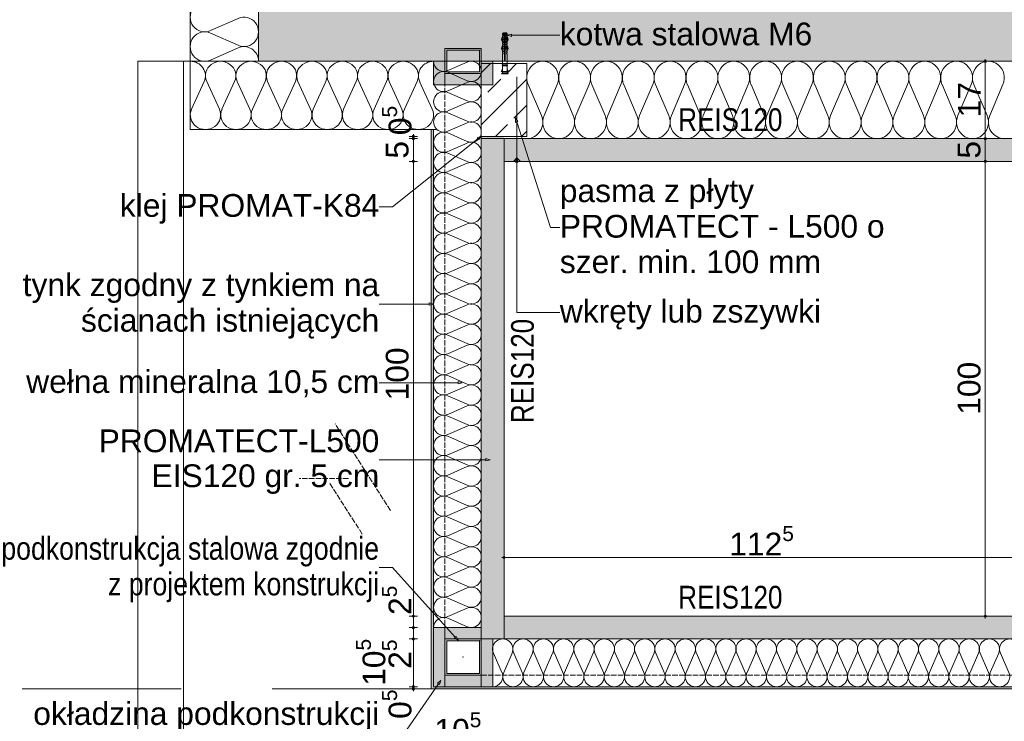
# Paper-space layout 'AD-06 DETAL KANAŁU UPUSTOWEGO ZEWNĘTRZNEGO' of a CAD drawing. Header units: millimetres. Extents: x 0 to 420, y 0 to 297.
# Tile 4 of 8: x 92 to 200, y 100 to 177. Entities that reach past the tile are written whole.
import ezdxf
from ezdxf.xclip import XClip

# ---------------------------------------------------------------- set-up
doc = ezdxf.new("R2010")
doc.units = ezdxf.units.MM
doc.header["$MEASUREMENT"] = 0
doc.header["$XCLIPFRAME"] = 0
for name, pattern in [('ACAD_ISO02W100', [15, 12, -3]), ('HIDDEN_05', [26, 18, -8]), ('PRZERYWANA_DU_A', [550, 350, -200]), ('thk_line_type', [315, 180, -135])]:
    doc.linetypes.add(name, pattern=pattern)
for name, color, linetype, lineweight in [('0_Nr_pióra__1', 7, 'Continuous', 20), ('0_Nr_pióra__2', 8, 'Continuous', 13), ('A_opisy EN_Nr_pióra__1', 7, 'Continuous', 20), ('A_ściany proj_Nr_pióra__1', 7, 'Continuous', 20), ('A_ściany proj_Nr_pióra__2', 8, 'Continuous', 13), ('A_ściany_Nr_pióra__1', 7, 'Continuous', 20)]:
    doc.layers.add(name, color=color, linetype=linetype, lineweight=lineweight)
for name, color, linetype, lineweight, true_color in [('0_Nr_pióra__6', 7, 'Continuous', 13, 0xa9a9a9), ('A_fundamenty_Nr_pióra__10', 7, 'Continuous', 13, 0x4b4b4b), ('A_konstrukcja stalowa_Nr_pióra__10', 7, 'Continuous', 13, 0x4b4b4b), ('A_opisy EN_Nr_pióra__170', 7, 'Continuous', 5, 0x1c1c1c), ('A_opisy EN_Nr_pióra__7', 7, 'Continuous', 18, 0x171717), ('A_ppoż_Nr_pióra__8', 7, 'Continuous', 13, 0x4c4c4c), ('A_sciany_Nr_pióra__10', 7, 'Continuous', 13, 0x4b4b4b), ('A_ściany proj_Nr_pióra__10', 7, 'Continuous', 13, 0x4b4b4b)]:
    doc.layers.add(name, color=color, linetype=linetype, lineweight=lineweight, true_color=true_color)
for name, color, linetype in [('A_konstrukcja stalowa', 7, 'Continuous'), ('A_podrys', 7, 'Continuous'), ('A_ściany', 7, 'Continuous'), ('A_ściany proj', 7, 'Continuous')]:
    doc.layers.add(name, color=color, linetype=linetype)
doc.styles.add('STYL_AUTOMATYCZNY_1', font='arial.ttf')
doc.styles.add('STYL_AUTOMATYCZNY_2', font='ARIALN.TTF')

# ---------------------------------------------------------------- blocks, each defined once
blk = doc.blocks.new('Rysunek_1_1', base_point=(-12066.03, -7041.92))
at = {"linetype": 'Continuous', "lineweight": 0, "true_color": 0xa9a9a9}
for points in [[(197.54, 172.28), (197.55, 172.23), (197.58, 172.19), (197.62, 172.16), (197.67, 172.16), (197.72, 172.16), (197.76, 172.19), (197.78, 172.23), (197.79, 172.28), (197.78, 172.33), (197.76, 172.37), (197.72, 172.4), (197.67, 172.41), (197.62, 172.4), (197.58, 172.37), (197.55, 172.33)], [(134.66, 164.03), (134.67, 163.98), (134.7, 163.94), (134.74, 163.91), (134.79, 163.91), (134.84, 163.91), (134.88, 163.94), (134.9, 163.98), (134.91, 164.03), (134.9, 164.08), (134.88, 164.12), (134.84, 164.15), (134.79, 164.16), (134.74, 164.15), (134.7, 164.12), (134.67, 164.08)], [(134.66, 163.78), (134.67, 163.73), (134.7, 163.69), (134.74, 163.66), (134.79, 163.66), (134.84, 163.66), (134.88, 163.69), (134.9, 163.73), (134.91, 163.78), (134.9, 163.83), (134.88, 163.87), (134.84, 163.9), (134.79, 163.91), (134.74, 163.9), (134.7, 163.87), (134.67, 163.83)], [(197.54, 163.78), (197.55, 163.73), (197.58, 163.69), (197.62, 163.66), (197.67, 163.66), (197.72, 163.66), (197.76, 163.69), (197.78, 163.73), (197.79, 163.78), (197.78, 163.83), (197.76, 163.87), (197.72, 163.9), (197.67, 163.91), (197.62, 163.9), (197.58, 163.87), (197.55, 163.83)], [(134.66, 161.28), (134.67, 161.23), (134.7, 161.19), (134.74, 161.16), (134.79, 161.16), (134.84, 161.16), (134.88, 161.19), (134.9, 161.23), (134.91, 161.28), (134.9, 161.33), (134.88, 161.37), (134.84, 161.4), (134.79, 161.41), (134.74, 161.4), (134.7, 161.37), (134.67, 161.33)], [(197.54, 161.28), (197.55, 161.23), (197.58, 161.19), (197.62, 161.16), (197.67, 161.16), (197.72, 161.16), (197.76, 161.19), (197.78, 161.23), (197.79, 161.28), (197.78, 161.33), (197.76, 161.37), (197.72, 161.4), (197.67, 161.41), (197.62, 161.4), (197.58, 161.37), (197.55, 161.33)], [(144.63, 117.73), (144.64, 117.68), (144.67, 117.64), (144.71, 117.61), (144.76, 117.6), (144.81, 117.61), (144.85, 117.64), (144.88, 117.68), (144.88, 117.73), (144.88, 117.78), (144.85, 117.82), (144.81, 117.84), (144.76, 117.85), (144.71, 117.84), (144.67, 117.82), (144.64, 117.78)], [(134.66, 111.28), (134.67, 111.23), (134.7, 111.19), (134.74, 111.16), (134.79, 111.16), (134.84, 111.16), (134.88, 111.19), (134.9, 111.23), (134.91, 111.28), (134.9, 111.33), (134.88, 111.37), (134.84, 111.4), (134.79, 111.41), (134.74, 111.4), (134.7, 111.37), (134.67, 111.33)], [(197.54, 111.28), (197.55, 111.23), (197.58, 111.19), (197.62, 111.16), (197.67, 111.16), (197.72, 111.16), (197.76, 111.19), (197.78, 111.23), (197.79, 111.28), (197.78, 111.33), (197.76, 111.37), (197.72, 111.4), (197.67, 111.41), (197.62, 111.4), (197.58, 111.37), (197.55, 111.33)], [(134.66, 110.03), (134.67, 109.98), (134.7, 109.94), (134.74, 109.91), (134.79, 109.91), (134.84, 109.91), (134.88, 109.94), (134.9, 109.98), (134.91, 110.03), (134.9, 110.08), (134.88, 110.12), (134.84, 110.15), (134.79, 110.16), (134.74, 110.15), (134.7, 110.12), (134.67, 110.08)], [(134.66, 108.78), (134.67, 108.73), (134.7, 108.69), (134.74, 108.66), (134.79, 108.66), (134.84, 108.66), (134.88, 108.69), (134.9, 108.73), (134.91, 108.78), (134.9, 108.83), (134.88, 108.87), (134.84, 108.9), (134.79, 108.91), (134.74, 108.9), (134.7, 108.87), (134.67, 108.83)], [(134.66, 103.53), (134.67, 103.48), (134.7, 103.44), (134.74, 103.41), (134.79, 103.41), (134.84, 103.41), (134.88, 103.44), (134.9, 103.48), (134.91, 103.53), (134.9, 103.58), (134.88, 103.62), (134.84, 103.65), (134.79, 103.66), (134.74, 103.65), (134.7, 103.62), (134.67, 103.58)], [(134.66, 103.28), (134.67, 103.23), (134.7, 103.19), (134.74, 103.16), (134.79, 103.16), (134.84, 103.16), (134.88, 103.19), (134.9, 103.23), (134.91, 103.28), (134.9, 103.33), (134.88, 103.37), (134.84, 103.4), (134.79, 103.41), (134.74, 103.4), (134.7, 103.37), (134.67, 103.33)]]:
    blk.add_hatch(color=253, dxfattribs=at).paths.add_polyline_path(points)
at = {"layer": 'A_konstrukcja stalowa', "linetype": 'Continuous', "lineweight": 0, "true_color": 0x121212}
h = blk.add_hatch(color=250, dxfattribs=at)
h.paths.add_polyline_path([(138.26, 170.94), (142.26, 170.94), (142.26, 173.69), (138.26, 173.69)])
h.paths.add_polyline_path([(142.06, 171.14), (138.46, 171.14), (138.46, 173.49), (142.06, 173.49)], flags=0)
h = blk.add_hatch(color=250, dxfattribs=at)
h.paths.add_polyline_path([(138.26, 104.78), (142.26, 104.78), (142.26, 108.78), (138.26, 108.78)])
h.paths.add_polyline_path([(142.06, 104.98), (138.46, 104.98), (138.46, 108.58), (142.06, 108.58)], flags=0)
at = {"layer": 'A_ściany', "linetype": 'Continuous', "lineweight": 0, "true_color": 0x000000}
for points in [[(117.76, 256.51), (117.76, 172.28), (130.26, 184.78), (130.26, 256.51)], [(117.76, 172.28), (262.76, 172.28), (262.76, 184.78), (130.26, 184.78)]]:
    blk.add_hatch(color=18, dxfattribs=at).paths.add_polyline_path(points)
at = {"layer": 'A_ściany proj', "linetype": 'Continuous', "lineweight": 0, "true_color": 0x4b4b4b}
for points in [[(138.26, 169.69), (138.26, 172.28), (137.01, 172.28), (137.01, 169.69)], [(143.51, 169.69), (143.51, 172.28), (142.26, 172.28), (142.26, 169.69)], [(138.26, 169.69), (142.26, 169.69), (142.26, 170.94), (138.26, 170.94)], [(136.76, 164.78), (136.76, 103.28), (137.01, 103.53), (137.01, 164.78)], [(144.76, 164.03), (142.26, 164.03), (142.26, 163.78), (144.76, 163.78)], [(144.76, 108.78), (144.76, 163.78), (142.26, 163.78), (142.26, 108.78)], [(259.76, 163.78), (144.76, 163.78), (144.76, 161.28), (259.76, 161.28)], [(262.27, 111.28), (144.76, 111.28), (144.76, 108.78), (262.27, 108.78)], [(138.26, 103.53), (138.26, 110.03), (137.01, 110.03), (137.01, 103.53)], [(138.26, 108.78), (142.26, 108.78), (142.26, 110.03), (138.26, 110.03)], [(143.51, 103.53), (143.51, 108.78), (142.26, 108.78), (142.26, 103.53)], [(138.26, 103.53), (142.26, 103.53), (142.26, 104.78), (138.26, 104.78)], [(136.76, 103.28), (262.76, 103.28), (262.76, 103.53), (137.01, 103.53)]]:
    blk.add_hatch(color=251, dxfattribs=at).paths.add_polyline_path(points)
h = blk.add_hatch(dxfattribs=at)
h.set_pattern_fill('FP_65_0001', color=251, style=0, pattern_type=2)
h.set_pattern_definition([(45, (-12066.0314, -7041.92), (-2.8512313, 2.8512313), []), (45, (-12063.18, -7041.92), (-2.8512313, 2.8512313), [2.01615, -1.00805])])
h.paths.add_polyline_path([(147.26, 164.03), (147.26, 172.03), (142.26, 172.03), (142.26, 164.03)])
at = {"layer": '0_Nr_pióra__2', "color": 8, "linetype": 'Continuous', "lineweight": 13, "ltscale": 0.05}
for p, q in [((144.68, 175.42), (144.59, 175.3)), ((144.81, 175.42), (144.68, 175.42)), ((144.84, 175.44), (144.81, 175.38)), ((144.81, 172.42), (144.81, 175.42)), ((144.84, 175.44), (144.88, 175.38)), ((144.88, 175.42), (145, 175.42)), ((144.88, 172.42), (144.88, 175.42)), ((145, 175.42), (145.01, 175.41)), ((145.01, 175.41), (145.09, 175.3)), ((144.59, 175.3), (144.81, 175.3)), ((144.59, 175.3), (144.59, 175.2)), ((144.76, 175.2), (144.59, 175.2)), ((144.59, 175.1), (144.59, 174.7)), ((144.76, 175.1), (144.59, 175.1)), ((144.75, 174.95), (144.59, 174.95)), ((144.75, 174.85), (144.59, 174.85)), ((144.73, 174.7), (144.59, 174.7)), ((144.59, 174.6), (144.59, 174.45)), ((144.73, 174.6), (144.59, 174.6)), ((144.72, 174.45), (144.59, 174.45)), ((144.59, 174.35), (144.59, 174.2)), ((144.72, 174.35), (144.59, 174.35)), ((144.72, 174.45), (144.72, 174.35)), ((144.73, 174.7), (144.73, 174.6)), ((144.75, 174.95), (144.75, 174.85)), ((144.76, 175.2), (144.76, 175.1)), ((145.09, 175.3), (144.88, 175.3)), ((145.09, 175.2), (144.93, 175.2)), ((144.93, 175.1), (144.93, 175.2)), ((145.09, 175.1), (144.93, 175.1)), ((145.09, 174.95), (144.94, 174.95)), ((144.94, 174.85), (144.94, 174.95)), ((144.94, 174.85), (144.94, 174.85)), ((144.95, 174.6), (144.94, 174.85)), ((145.09, 174.6), (144.95, 174.6)), ((145.09, 174.45), (144.96, 174.45)), ((144.96, 174.35), (144.96, 174.45)), ((145.09, 174.35), (144.96, 174.35)), ((145.03, 174.6), (145.01, 174.95)), ((145.09, 174.85), (145.02, 174.85)), ((145.09, 174.7), (145.02, 174.7)), ((145.09, 175.3), (145.09, 175.2)), ((145.09, 175.1), (145.09, 174.85)), ((145.09, 174.7), (145.09, 174.45)), ((145.09, 174.35), (145.09, 174.2)), ((144.71, 174.2), (144.59, 174.2)), ((144.59, 174.1), (144.59, 173.7)), ((144.71, 174.1), (144.59, 174.1)), ((144.7, 173.95), (144.59, 173.95)), ((144.7, 173.85), (144.59, 173.85)), ((144.69, 173.7), (144.59, 173.7)), ((144.59, 173.6), (144.59, 173.45)), ((144.69, 173.6), (144.59, 173.6)), ((144.68, 173.45), (144.59, 173.45)), ((144.59, 173.35), (144.59, 173.2)), ((144.68, 173.35), (144.59, 173.35)), ((144.68, 173.45), (144.68, 173.35)), ((144.69, 173.7), (144.69, 173.6)), ((144.7, 173.95), (144.7, 173.85)), ((144.71, 174.2), (144.71, 174.1)), ((145.09, 174.2), (144.98, 174.2)), ((144.98, 174.1), (144.98, 174.2)), ((145.09, 174.1), (144.98, 174.1)), ((145.09, 173.95), (144.99, 173.95)), ((144.99, 173.85), (144.99, 173.95)), ((145, 173.6), (144.99, 173.85)), ((145.09, 173.6), (145, 173.6)), ((145.09, 173.45), (145.01, 173.45)), ((145.01, 173.35), (145.01, 173.45)), ((145.09, 173.35), (145.01, 173.35)), ((145.05, 173.6), (145.04, 173.95)), ((145.09, 173.85), (145.04, 173.85)), ((145.09, 173.7), (145.04, 173.7)), ((145.09, 174.1), (145.09, 173.85)), ((145.09, 173.7), (145.09, 173.45)), ((145.09, 173.35), (145.09, 173.2)), ((144.66, 173.2), (144.59, 173.2)), ((144.59, 173.1), (144.59, 172.02)), ((144.66, 173.1), (144.59, 173.1)), ((144.66, 173.2), (144.66, 173.1)), ((144.88, 172.42), (144.81, 172.42)), ((145.09, 173.2), (145.02, 173.2)), ((145.02, 173.1), (145.02, 173.2)), ((145.09, 173.1), (145.02, 173.1)), ((145.09, 173.1), (145.09, 172.02)), ((144.59, 171.46), (144.43, 171.17)), ((145.24, 171.17), (144.43, 171.17)), ((144.59, 171.35), (144.49, 171.17)), ((145.14, 172.02), (144.54, 172.02)), ((144.54, 171.97), (144.54, 172.02)), ((145.14, 171.97), (144.54, 171.97)), ((144.54, 171.77), (144.54, 171.82)), ((145.14, 171.82), (144.54, 171.82)), ((145.14, 171.77), (144.54, 171.77)), ((144.59, 171.97), (144.59, 171.82)), ((144.59, 171.77), (144.59, 171.03)), ((145.09, 171.97), (145.09, 171.82)), ((145.09, 171.77), (145.09, 171.03)), ((145.24, 171.17), (145.09, 171.43)), ((145.18, 171.17), (145.09, 171.33)), ((145.14, 172.02), (145.14, 171.97)), ((145.14, 171.82), (145.14, 171.77)), ((144.48, 170.92), (144.59, 171.03)), ((145.21, 170.92), (144.48, 170.92)), ((144.59, 171.03), (144.5, 170.92)), ((144.59, 171.03), (145.09, 171.03)), ((144.6, 171.02), (144.6, 171.03)), ((145.09, 171.02), (144.6, 171.02)), ((145.09, 171.03), (145.21, 170.92)), ((145.09, 171.02), (145.09, 171.03)), ((145.19, 170.92), (145.09, 171.02))]:
    blk.add_line(p, q, dxfattribs=at)
for centre, radius, start, end in [((144.84, 174.7), 0.35, 134.4153, 225.5847), ((144.84, 174.7), 0.3, 144.7356, 215.2644), ((144.85, 174.7), 0.35, 314.4153, 45.5847), ((144.85, 174.7), 0.3, 324.7356, 35.2644), ((144.84, 173.7), 0.35, 134.4153, 225.5847), ((144.84, 173.7), 0.3, 144.7356, 215.2644), ((144.85, 173.7), 0.35, 314.4153, 45.5847), ((144.85, 173.7), 0.3, 324.7356, 35.2644)]:
    blk.add_arc(centre, radius, start, end, dxfattribs=at)
at = {"layer": '0_Nr_pióra__6', "color": 253, "linetype": 'Continuous', "lineweight": 13, "ltscale": 0.05, "true_color": 0xa9a9a9}
for p, q in [((197.54, 172.28), (197.2, 172.28)), ((197.67, 172.41), (197.67, 172.53)), ((197.67, 163.91), (197.67, 172.16)), ((198.14, 172.28), (197.79, 172.28)), ((134.66, 164.03), (134.32, 164.03)), ((134.66, 163.78), (134.32, 163.78)), ((134.79, 164.16), (134.79, 164.28)), ((134.79, 163.78), (134.79, 164.03)), ((134.79, 161.41), (134.79, 163.66)), ((135.26, 164.03), (134.91, 164.03)), ((135.26, 163.78), (134.91, 163.78)), ((197.54, 163.78), (197.2, 163.78)), ((197.67, 161.41), (197.67, 163.66)), ((198.14, 163.78), (197.79, 163.78)), ((134.66, 161.28), (134.32, 161.28)), ((134.79, 111.41), (134.79, 161.16)), ((135.26, 161.28), (134.91, 161.28)), ((197.54, 161.28), (197.2, 161.28)), ((197.67, 111.41), (197.67, 161.16)), ((198.14, 161.28), (197.79, 161.28)), ((144.76, 117.85), (144.76, 118.2)), ((144.51, 117.73), (144.63, 117.73)), ((144.76, 117.26), (144.76, 117.6)), ((144.88, 117.73), (200.88, 117.73)), ((134.66, 111.28), (134.32, 111.28)), ((134.79, 110.16), (134.79, 111.16)), ((135.26, 111.28), (134.91, 111.28)), ((197.54, 111.28), (197.2, 111.28)), ((197.67, 111.03), (197.67, 111.16)), ((198.14, 111.28), (197.79, 111.28)), ((134.66, 110.03), (134.32, 110.03)), ((134.79, 108.91), (134.79, 109.91)), ((135.26, 110.03), (134.91, 110.03)), ((134.66, 108.78), (134.32, 108.78)), ((134.79, 103.66), (134.79, 108.66)), ((135.26, 108.78), (134.91, 108.78)), ((134.66, 103.53), (134.32, 103.53)), ((134.66, 103.28), (134.32, 103.28)), ((134.79, 103.28), (134.79, 103.41)), ((134.79, 103.03), (134.79, 103.16)), ((135.26, 103.53), (134.91, 103.53)), ((135.26, 103.28), (134.91, 103.28))]:
    blk.add_line(p, q, dxfattribs=at)
for centre in [(197.67, 172.28), (134.79, 164.03), (134.79, 163.78), (197.67, 163.78), (134.79, 161.28), (197.67, 161.28), (144.76, 117.73), (134.79, 111.28), (197.67, 111.28), (134.79, 110.03), (134.79, 108.78), (134.79, 103.53), (134.79, 103.28)]:
    blk.add_circle(centre, 0.125, dxfattribs=at)
at = {"layer": 'A_fundamenty_Nr_pióra__10', "color": 251, "linetype": 'Continuous', "lineweight": 13, "ltscale": 0.05, "true_color": 0x4b4b4b}
for p, q in [((104.51, 172.28), (269.51, 172.28)), ((104.51, 58.08), (104.51, 172.28)), ((269.51, 172.28), (109.51, 172.28)), ((109.51, 172.28), (109.51, 62.28))]:
    blk.add_line(p, q, dxfattribs=at)
at = {"layer": 'A_konstrukcja stalowa_Nr_pióra__10', "color": 251, "linetype": 'thk_line_type', "lineweight": 13, "ltscale": 0.05, "true_color": 0x4b4b4b}
for p, q in [((142.26, 173.69), (138.26, 173.69)), ((138.26, 173.69), (138.26, 170.94)), ((138.46, 171.14), (138.46, 173.49)), ((138.46, 173.49), (142.06, 173.49)), ((142.06, 173.49), (142.06, 171.14)), ((142.26, 170.94), (142.26, 173.69)), ((142.06, 171.14), (138.46, 171.14)), ((142.06, 171.14), (142.06, 171.14)), ((138.26, 170.94), (142.26, 170.94)), ((142.26, 108.78), (138.26, 108.78)), ((138.26, 108.78), (138.26, 104.78)), ((138.46, 104.98), (138.46, 108.58)), ((138.46, 108.58), (142.06, 108.58)), ((142.06, 108.58), (142.06, 104.98)), ((142.26, 104.78), (142.26, 108.78)), ((138.26, 104.78), (142.26, 104.78)), ((142.06, 104.98), (138.46, 104.98)), ((142.06, 104.98), (142.06, 104.98))]:
    blk.add_line(p, q, dxfattribs=at)
at = {"layer": 'A_konstrukcja stalowa_Nr_pióra__10', "color": 251, "linetype": 'Continuous', "lineweight": 13, "ltscale": 0.05, "true_color": 0x4b4b4b}
for p, q in [((142.26, 173.69), (138.26, 173.69)), ((138.26, 173.69), (138.26, 170.94)), ((138.46, 171.14), (138.46, 173.49)), ((138.46, 173.49), (142.06, 173.49)), ((142.06, 173.49), (142.06, 171.14)), ((142.26, 170.94), (142.26, 173.69)), ((142.06, 171.14), (138.46, 171.14)), ((138.26, 170.94), (142.26, 170.94)), ((142.26, 108.78), (138.26, 108.78)), ((138.26, 108.78), (138.26, 104.78)), ((138.46, 104.98), (138.46, 108.58)), ((138.46, 108.58), (142.06, 108.58)), ((142.06, 108.58), (142.06, 104.98)), ((142.26, 104.78), (142.26, 108.78)), ((138.26, 104.78), (142.26, 104.78)), ((142.06, 104.98), (138.46, 104.98))]:
    blk.add_line(p, q, dxfattribs=at)
at = {"layer": 'A_konstrukcja stalowa_Nr_pióra__10', "color": 251, "linetype": 'ACAD_ISO02W100', "lineweight": 13, "ltscale": 0.05, "true_color": 0x4b4b4b}
for p, q in [((138.26, 108.78), (138.26, 170.94)), ((142.26, 108.78), (142.26, 170.94)), ((132.27, 122.89), (126.18, 132.43)), ((127.65, 126.41), (122.22, 126.41)), ((129.17, 120.31), (125.52, 126.03)), ((142.26, 108.78), (269.51, 108.78)), ((142.26, 104.78), (269.51, 104.78))]:
    blk.add_line(p, q, dxfattribs=at)
at = {"layer": 'A_konstrukcja stalowa_Nr_pióra__10', "color": 251, "linetype": 'Continuous', "lineweight": 13, "ltscale": 0.05, "true_color": 0x4b4b4b, "flags": 128}
for points in [[(138.26, 170.94), (142.26, 170.94), (142.26, 173.69), (138.26, 173.69)], [(142.06, 171.14), (142.06, 173.49), (138.46, 173.49), (138.46, 171.14)], [(138.26, 104.78), (142.26, 104.78), (142.26, 108.78), (138.26, 108.78)], [(142.06, 104.98), (142.06, 108.58), (138.46, 108.58), (138.46, 104.98)]]:
    blk.add_lwpolyline(points, close=True, dxfattribs=at)
at = {"layer": 'A_konstrukcja stalowa_Nr_pióra__10', "color": 251, "linetype": 'thk_line_type', "lineweight": 13, "ltscale": 0.05, "true_color": 0x4b4b4b}
for p in [(142.06, 173.49), (142.06, 108.58)]:
    blk.add_point(p, dxfattribs=at)
at = {"layer": 'A_konstrukcja stalowa_Nr_pióra__10', "color": 251, "linetype": 'HIDDEN_05', "lineweight": 13, "ltscale": 0.05, "true_color": 0x4b4b4b}
blk.add_point((140.26, 106.78), dxfattribs=at)
at = {"layer": 'A_opisy EN_Nr_pióra__170', "color": 250, "linetype": 'Continuous', "lineweight": 5, "ltscale": 0.05, "true_color": 0x1c1c1c}
for p, q in [((145.56, 175.15), (149.44, 175.15)), ((149.44, 175.15), (150.89, 175.15)), ((146.15, 165.61), (149.86, 154.01)), ((141.89, 163.77), (132.49, 156.28)), ((146.15, 161.19), (146.15, 144.65)), ((132.49, 156.28), (131.04, 156.28)), ((149.86, 154.01), (150.89, 154.01)), ((132.49, 145.6), (131.04, 145.6)), ((136.54, 145.6), (132.49, 145.6)), ((146.15, 144.65), (150.89, 144.65)), ((132.49, 136.94), (131.04, 136.94)), ((139.71, 136.94), (132.49, 136.94)), ((132.49, 128.47), (131.04, 128.47)), ((142.77, 128.47), (132.49, 128.47)), ((132.49, 116.62), (131.04, 116.62)), ((139.39, 108.98), (132.49, 116.62)), ((137.55, 103.83), (132.49, 96.52))]:
    blk.add_line(p, q, dxfattribs=at)
at = {"layer": 'A_opisy EN_Nr_pióra__7', "color": 250, "linetype": 'Continuous', "lineweight": 18, "ltscale": 0.05, "true_color": 0x171717}
for p, q in [((145.09, 175.15), (145.56, 175.27)), ((145.09, 175.15), (145.56, 175.02)), ((145.56, 175.27), (145.56, 175.02)), ((146.01, 166.05), (146.27, 165.65)), ((146.01, 166.05), (146.03, 165.57)), ((146.27, 165.65), (146.03, 165.57)), ((142.26, 164.06), (141.82, 163.87)), ((141.97, 163.67), (141.82, 163.87)), ((142.26, 164.06), (141.97, 163.67)), ((146.15, 161.66), (146.02, 161.19)), ((146.15, 161.66), (146.27, 161.19)), ((146.27, 161.19), (146.02, 161.19)), ((136.54, 145.48), (136.54, 145.73)), ((137.01, 145.6), (136.54, 145.73)), ((137.01, 145.6), (136.54, 145.48)), ((139.71, 136.82), (139.71, 137.07)), ((140.17, 136.94), (139.71, 137.07)), ((140.17, 136.94), (139.71, 136.82)), ((142.77, 128.35), (142.77, 128.6)), ((143.23, 128.47), (142.77, 128.6)), ((143.23, 128.47), (142.77, 128.35)), ((139.3, 108.89), (139.48, 109.06)), ((139.7, 108.63), (139.3, 108.89)), ((139.7, 108.63), (139.48, 109.06)), ((137.81, 104.22), (137.44, 103.9)), ((137.81, 104.22), (137.65, 103.76)), ((137.65, 103.76), (137.44, 103.9))]:
    blk.add_line(p, q, dxfattribs=at)
at = {"layer": 'A_sciany_Nr_pióra__10', "color": 251, "linetype": 'Continuous', "lineweight": 13, "ltscale": 0.05, "true_color": 0x4b4b4b}
for p, q in [((112.49, 175.66), (115.52, 177)), ((115.52, 174.04), (112.49, 175.38)), ((112.49, 172.42), (115.52, 173.76)), ((138.57, 171.26), (140.7, 172.19)), ((140.7, 170.15), (138.57, 171.08)), ((110.4, 167.02), (111.79, 170.05)), ((112.07, 170.05), (113.46, 167.02)), ((113.74, 167.02), (115.13, 170.05)), ((115.42, 170.05), (116.81, 167.02)), ((117.09, 167.02), (118.48, 170.05)), ((118.76, 170.05), (120.15, 167.02)), ((120.43, 167.02), (121.82, 170.05)), ((122.1, 170.05), (123.49, 167.02)), ((123.78, 167.02), (125.17, 170.05)), ((125.45, 170.05), (126.84, 167.02)), ((127.12, 167.02), (128.51, 170.05)), ((128.79, 170.05), (130.18, 167.02)), ((130.46, 167.02), (131.85, 170.05)), ((132.13, 170.05), (133.53, 167.02)), ((133.81, 167.02), (135.2, 170.05)), ((135.48, 170.05), (136.87, 167.02)), ((138.57, 169.04), (140.7, 169.96)), ((148.86, 166.31), (147.41, 169.75)), ((150.61, 169.75), (149.16, 166.31)), ((152.36, 166.31), (150.91, 169.75)), ((154.11, 169.75), (152.66, 166.31)), ((155.86, 166.31), (154.41, 169.75)), ((157.61, 169.75), (156.16, 166.31)), ((159.36, 166.31), (157.91, 169.75)), ((161.11, 169.75), (159.66, 166.31)), ((162.86, 166.31), (161.41, 169.75)), ((164.61, 169.75), (163.16, 166.31)), ((166.36, 166.31), (164.91, 169.75)), ((168.11, 169.75), (166.66, 166.31)), ((169.86, 166.31), (168.41, 169.75)), ((171.61, 169.75), (170.16, 166.31)), ((173.36, 166.31), (171.91, 169.75)), ((175.11, 169.75), (173.66, 166.31)), ((176.86, 166.31), (175.41, 169.75)), ((178.61, 169.75), (177.16, 166.31)), ((180.36, 166.31), (178.91, 169.75)), ((182.11, 169.75), (180.66, 166.31)), ((183.86, 166.31), (182.41, 169.75)), ((185.61, 169.75), (184.16, 166.31)), ((187.36, 166.31), (185.91, 169.75)), ((189.11, 169.75), (187.66, 166.31)), ((190.86, 166.31), (189.41, 169.75)), ((192.61, 169.75), (191.16, 166.31)), ((194.36, 166.31), (192.91, 169.75)), ((196.11, 169.75), (194.66, 166.31)), ((197.86, 166.31), (196.41, 169.75)), ((199.61, 169.75), (198.16, 166.31)), ((140.7, 167.93), (138.57, 168.85)), ((138.57, 166.82), (140.7, 167.74)), ((140.7, 165.7), (138.57, 166.63)), ((138.57, 164.59), (140.7, 165.52)), ((140.7, 163.48), (138.57, 164.41)), ((138.57, 162.37), (140.7, 163.29)), ((140.7, 161.26), (138.57, 162.18)), ((138.57, 160.15), (140.7, 161.07)), ((140.7, 159.03), (138.57, 159.96)), ((138.57, 157.92), (140.7, 158.85)), ((140.7, 156.81), (138.57, 157.74)), ((138.57, 155.7), (140.7, 156.62)), ((140.7, 154.59), (138.57, 155.51)), ((138.57, 153.48), (140.7, 154.4)), ((140.7, 152.36), (138.57, 153.29)), ((138.57, 151.25), (140.7, 152.18)), ((140.7, 150.14), (138.57, 151.07)), ((138.57, 149.03), (140.7, 149.95)), ((140.7, 147.92), (138.57, 148.84)), ((138.57, 146.81), (140.7, 147.73)), ((140.7, 145.7), (138.57, 146.62)), ((138.57, 144.58), (140.7, 145.51)), ((140.7, 143.47), (138.57, 144.4)), ((138.57, 142.36), (140.7, 143.29)), ((140.7, 141.25), (138.57, 142.17)), ((138.57, 140.14), (140.7, 141.06)), ((140.7, 139.03), (138.57, 139.95)), ((138.57, 137.91), (140.7, 138.84)), ((140.7, 136.8), (138.57, 137.73)), ((138.57, 135.69), (140.7, 136.62)), ((140.7, 134.58), (138.57, 135.5)), ((138.57, 133.47), (140.7, 134.39)), ((140.7, 132.36), (138.57, 133.28)), ((138.57, 131.24), (140.7, 132.17)), ((140.7, 130.13), (138.57, 131.06)), ((138.57, 129.02), (140.7, 129.95)), ((140.7, 127.91), (138.57, 128.83)), ((138.57, 126.8), (140.7, 127.72)), ((140.7, 125.69), (138.57, 126.61)), ((138.57, 124.57), (140.7, 125.5)), ((140.7, 123.46), (138.57, 124.39)), ((138.57, 122.35), (140.7, 123.28)), ((140.7, 121.24), (138.57, 122.16)), ((138.57, 120.13), (140.7, 121.05)), ((140.7, 119.02), (138.57, 119.94)), ((138.57, 117.91), (140.7, 118.83)), ((140.7, 116.79), (138.57, 117.72)), ((138.57, 115.68), (140.7, 116.61)), ((140.7, 114.57), (138.57, 115.5)), ((138.57, 113.46), (140.7, 114.38)), ((140.7, 112.35), (138.57, 113.27)), ((138.57, 111.24), (140.7, 112.16)), ((140.7, 110.12), (138.57, 111.05)), ((143.6, 107.22), (144.53, 105.09)), ((144.72, 105.09), (145.65, 107.22)), ((145.83, 107.22), (146.76, 105.09)), ((146.95, 105.09), (147.87, 107.22)), ((148.06, 107.22), (148.99, 105.09)), ((149.18, 105.09), (150.1, 107.22)), ((150.29, 107.22), (151.22, 105.09)), ((151.41, 105.09), (152.33, 107.22)), ((152.52, 107.22), (153.45, 105.09)), ((153.63, 105.09), (154.56, 107.22)), ((154.75, 107.22), (155.68, 105.09)), ((155.86, 105.09), (156.79, 107.22)), ((156.98, 107.22), (157.91, 105.09)), ((158.09, 105.09), (159.02, 107.22)), ((159.21, 107.22), (160.13, 105.09)), ((160.32, 105.09), (161.25, 107.22)), ((161.44, 107.22), (162.36, 105.09)), ((162.55, 105.09), (163.48, 107.22)), ((163.67, 107.22), (164.59, 105.09)), ((164.78, 105.09), (165.71, 107.22)), ((165.9, 107.22), (166.82, 105.09)), ((167.01, 105.09), (167.94, 107.22)), ((168.12, 107.22), (169.05, 105.09)), ((169.24, 105.09), (170.17, 107.22)), ((170.35, 107.22), (171.28, 105.09)), ((171.47, 105.09), (172.4, 107.22)), ((172.58, 107.22), (173.51, 105.09)), ((173.7, 105.09), (174.62, 107.22)), ((174.81, 107.22), (175.74, 105.09)), ((175.93, 105.09), (176.85, 107.22)), ((177.04, 107.22), (177.97, 105.09)), ((178.16, 105.09), (179.08, 107.22)), ((179.27, 107.22), (180.2, 105.09)), ((180.38, 105.09), (181.31, 107.22)), ((181.5, 107.22), (182.43, 105.09)), ((182.61, 105.09), (183.54, 107.22)), ((183.73, 107.22), (184.66, 105.09)), ((184.84, 105.09), (185.77, 107.22)), ((185.96, 107.22), (186.88, 105.09)), ((187.07, 105.09), (188, 107.22)), ((188.19, 107.22), (189.11, 105.09)), ((189.3, 105.09), (190.23, 107.22)), ((190.42, 107.22), (191.34, 105.09)), ((191.53, 105.09), (192.46, 107.22)), ((192.65, 107.22), (193.57, 105.09)), ((193.76, 105.09), (194.69, 107.22)), ((194.87, 107.22), (195.8, 105.09)), ((195.99, 105.09), (196.92, 107.22)), ((197.1, 107.22), (198.03, 105.09)), ((198.22, 105.09), (199.15, 107.22)), ((199.33, 107.22), (200.26, 105.09))]:
    blk.add_line(p, q, dxfattribs=at)
for centre, major_axis, ratio, start_param, end_param in [((111.85, 177.14), (0, 1.62), 0.984721, 5.870392, 9.837571), ((116.16, 175.52), (0, 1.62), 0.984721, 2.7288, 6.695979), ((111.85, 173.9), (0, 1.62), 0.984721, 5.870392, 9.837571), ((116.16, 172.28), (0, 1.62), 0.984721, 4.712389, 6.695979), ((110.26, 170.69), (1.67, 0), 0.954071, 5.870392, 7.853981), ((113.6, 170.69), (1.67, 0), 0.954071, 5.870392, 9.837571), ((116.95, 170.69), (1.67, 0), 0.954071, 5.870392, 9.837571), ((120.29, 170.69), (1.67, 0), 0.954071, 5.870392, 9.837571), ((123.63, 170.69), (1.67, 0), 0.954071, 5.870392, 9.837571), ((126.98, 170.69), (1.67, 0), 0.954071, 5.870392, 9.837571), ((130.32, 170.69), (1.67, 0), 0.954071, 5.870392, 9.837571), ((133.67, 170.69), (1.67, 0), 0.954071, 5.870392, 9.837571), ((137.01, 170.69), (1.67, 0), 0.954071, 1.570796, 3.554385), ((138.13, 172.28), (1.12, 0), 0.995564, 3.141593, 5.125182), ((141.14, 171.17), (1.12, 0), 0.995564, 4.299595, 8.266775), ((149.01, 170.47), (0, 1.81), 0.968047, 4.299595, 8.266775), ((152.51, 170.47), (0, 1.81), 0.968047, 4.299595, 8.266775), ((156.01, 170.47), (0, 1.81), 0.968047, 4.299595, 8.266775), ((159.51, 170.47), (0, 1.81), 0.968047, 4.299595, 8.266775), ((163.01, 170.47), (0, 1.81), 0.968047, 4.299595, 8.266775), ((166.51, 170.47), (0, 1.81), 0.968047, 4.299595, 8.266775), ((170.01, 170.47), (0, 1.81), 0.968047, 4.299595, 8.266775), ((173.51, 170.47), (0, 1.81), 0.968047, 4.299595, 8.266775), ((177.01, 170.47), (0, 1.81), 0.968047, 4.299595, 8.266775), ((180.51, 170.47), (0, 1.81), 0.968047, 4.299595, 8.266775), ((184.01, 170.47), (0, 1.81), 0.968047, 4.299595, 8.266775), ((187.51, 170.47), (0, 1.81), 0.968047, 4.299595, 8.266775), ((191.01, 170.47), (0, 1.81), 0.968047, 4.299595, 8.266775), ((194.51, 170.47), (0, 1.81), 0.968047, 4.299595, 8.266775), ((198.01, 170.47), (0, 1.81), 0.968047, 4.299595, 8.266775), ((138.13, 170.06), (1.12, 0), 0.995564, 1.158003, 5.125182), ((141.14, 168.95), (1.12, 0), 0.995564, 4.299595, 8.266775), ((138.13, 167.83), (1.12, 0), 0.995564, 1.158003, 5.125182), ((141.14, 166.72), (1.12, 0), 0.995564, 4.299595, 8.266775), ((111.93, 166.38), (1.67, 0), 0.954071, 2.728799, 6.695979), ((115.28, 166.38), (1.67, 0), 0.954071, 2.728799, 6.695979), ((118.62, 166.38), (1.67, 0), 0.954071, 2.728799, 6.695979), ((121.96, 166.38), (1.67, 0), 0.954071, 2.728799, 6.695979), ((125.31, 166.38), (1.67, 0), 0.954071, 2.728799, 6.695979), ((128.65, 166.38), (1.67, 0), 0.954071, 2.728799, 6.695979), ((131.99, 166.38), (1.67, 0), 0.954071, 2.728799, 6.695979), ((135.34, 166.38), (1.67, 0), 0.954071, 2.728799, 6.695979), ((138.13, 165.61), (1.12, 0), 0.995564, 1.158003, 5.125182), ((141.14, 164.5), (1.12, 0), 0.995564, 4.299595, 8.266775), ((147.26, 165.59), (0, 1.81), 0.968047, 3.141593, 5.125182), ((150.76, 165.59), (0, 1.81), 0.968047, 1.158003, 5.125182), ((154.26, 165.59), (0, 1.81), 0.968047, 1.158003, 5.125182), ((157.76, 165.59), (0, 1.81), 0.968047, 1.158003, 5.125182), ((161.26, 165.59), (0, 1.81), 0.968047, 1.158003, 5.125182), ((164.76, 165.59), (0, 1.81), 0.968047, 1.158003, 5.125182), ((168.26, 165.59), (0, 1.81), 0.968047, 1.158003, 5.125182), ((171.76, 165.59), (0, 1.81), 0.968047, 1.158003, 5.125182), ((175.26, 165.59), (0, 1.81), 0.968047, 1.158003, 5.125182), ((178.76, 165.59), (0, 1.81), 0.968047, 1.158003, 5.125182), ((182.26, 165.59), (0, 1.81), 0.968047, 1.158003, 5.125182), ((185.76, 165.59), (0, 1.81), 0.968047, 1.158003, 5.125182), ((189.26, 165.59), (0, 1.81), 0.968047, 1.158003, 5.125182), ((192.76, 165.59), (0, 1.81), 0.968047, 1.158003, 5.125182), ((196.26, 165.59), (0, 1.81), 0.968047, 1.158003, 5.125182), ((199.76, 165.59), (0, 1.81), 0.968047, 1.158003, 3.141592), ((138.13, 163.39), (1.12, 0), 0.995564, 1.158003, 5.125182), ((141.14, 162.28), (1.12, 0), 0.995564, 4.299595, 8.266775), ((138.13, 161.16), (1.12, 0), 0.995564, 1.158003, 5.125182), ((141.14, 160.05), (1.12, 0), 0.995564, 4.299595, 8.266775), ((138.13, 158.94), (1.12, 0), 0.995564, 1.158003, 5.125182), ((141.14, 157.83), (1.12, 0), 0.995564, 4.299595, 8.266775), ((138.13, 156.72), (1.12, 0), 0.995564, 1.158003, 5.125182), ((141.14, 155.61), (1.12, 0), 0.995564, 4.299595, 8.266775), ((138.13, 154.49), (1.12, 0), 0.995564, 1.158003, 5.125182), ((141.14, 153.38), (1.12, 0), 0.995564, 4.299595, 8.266775), ((138.13, 152.27), (1.12, 0), 0.995564, 1.158003, 5.125182), ((141.14, 151.16), (1.12, 0), 0.995564, 4.299595, 8.266775), ((138.13, 150.05), (1.12, 0), 0.995564, 1.158003, 5.125182), ((141.14, 148.94), (1.12, 0), 0.995564, 4.299595, 8.266775), ((138.13, 147.83), (1.12, 0), 0.995564, 1.158003, 5.125182), ((141.14, 146.71), (1.12, 0), 0.995564, 4.299595, 8.266775), ((138.13, 145.6), (1.12, 0), 0.995564, 1.158003, 5.125182), ((141.14, 144.49), (1.12, 0), 0.995564, 4.299595, 8.266775), ((138.13, 143.38), (1.12, 0), 0.995564, 1.158003, 5.125182), ((141.14, 142.27), (1.12, 0), 0.995564, 4.299595, 8.266775), ((138.13, 141.16), (1.12, 0), 0.995564, 1.158003, 5.125182), ((141.14, 140.04), (1.12, 0), 0.995564, 4.299595, 8.266775), ((138.13, 138.93), (1.12, 0), 0.995564, 1.158003, 5.125182), ((141.14, 137.82), (1.12, 0), 0.995564, 4.299595, 8.266775), ((138.13, 136.71), (1.12, 0), 0.995564, 1.158003, 5.125182), ((141.14, 135.6), (1.12, 0), 0.995564, 4.299595, 8.266775), ((138.13, 134.49), (1.12, 0), 0.995564, 1.158003, 5.125182), ((141.14, 133.37), (1.12, 0), 0.995564, 4.299595, 8.266775), ((138.13, 132.26), (1.12, 0), 0.995564, 1.158003, 5.125182), ((141.14, 131.15), (1.12, 0), 0.995564, 4.299595, 8.266775), ((138.13, 130.04), (1.12, 0), 0.995564, 1.158003, 5.125182), ((141.14, 128.93), (1.12, 0), 0.995564, 4.299595, 8.266775), ((138.13, 127.82), (1.12, 0), 0.995564, 1.158003, 5.125182), ((141.14, 126.7), (1.12, 0), 0.995564, 4.299595, 8.266775), ((138.13, 125.59), (1.12, 0), 0.995564, 1.158003, 5.125182), ((141.14, 124.48), (1.12, 0), 0.995564, 4.299595, 8.266775), ((138.13, 123.37), (1.12, 0), 0.995564, 1.158003, 5.125182), ((141.14, 122.26), (1.12, 0), 0.995564, 4.299595, 8.266775), ((138.13, 121.15), (1.12, 0), 0.995564, 1.158003, 5.125182), ((141.14, 120.03), (1.12, 0), 0.995564, 4.299595, 8.266775), ((138.13, 118.92), (1.12, 0), 0.995564, 1.158003, 5.125182), ((141.14, 117.81), (1.12, 0), 0.995564, 4.299595, 8.266775), ((138.13, 116.7), (1.12, 0), 0.995564, 1.158003, 5.125182), ((141.14, 115.59), (1.12, 0), 0.995564, 4.299595, 8.266775), ((138.13, 114.48), (1.12, 0), 0.995564, 1.158003, 5.125182), ((141.14, 113.37), (1.12, 0), 0.995564, 4.299595, 8.266775), ((138.13, 112.25), (1.12, 0), 0.995564, 1.158003, 5.125182), ((141.14, 111.14), (1.12, 0), 0.995564, 4.299595, 8.266775), ((138.13, 110.03), (1.12, 0), 0.995564, 1.158003, 3.141592), ((144.62, 107.66), (0, 1.12), 0.99823, 4.299595, 8.266775), ((146.85, 107.66), (0, 1.12), 0.99823, 4.299595, 8.266775), ((149.08, 107.66), (0, 1.12), 0.99823, 4.299595, 8.266775), ((151.31, 107.66), (0, 1.12), 0.99823, 4.299595, 8.266775), ((153.54, 107.66), (0, 1.12), 0.99823, 4.299595, 8.266775), ((155.77, 107.66), (0, 1.12), 0.99823, 4.299595, 8.266775), ((158, 107.66), (0, 1.12), 0.99823, 4.299595, 8.266775), ((160.23, 107.66), (0, 1.12), 0.99823, 4.299595, 8.266775), ((162.46, 107.66), (0, 1.12), 0.99823, 4.299595, 8.266775), ((164.69, 107.66), (0, 1.12), 0.99823, 4.299595, 8.266775), ((166.92, 107.66), (0, 1.12), 0.99823, 4.299595, 8.266775), ((169.15, 107.66), (0, 1.12), 0.99823, 4.299595, 8.266775), ((171.37, 107.66), (0, 1.12), 0.99823, 4.299595, 8.266775), ((173.6, 107.66), (0, 1.12), 0.99823, 4.299595, 8.266775), ((175.83, 107.66), (0, 1.12), 0.99823, 4.299595, 8.266775), ((178.06, 107.66), (0, 1.12), 0.99823, 4.299595, 8.266775), ((180.29, 107.66), (0, 1.12), 0.99823, 4.299595, 8.266775), ((182.52, 107.66), (0, 1.12), 0.99823, 4.299595, 8.266775), ((184.75, 107.66), (0, 1.12), 0.99823, 4.299595, 8.266775), ((186.98, 107.66), (0, 1.12), 0.99823, 4.299595, 8.266775), ((189.21, 107.66), (0, 1.12), 0.99823, 4.299595, 8.266775), ((191.44, 107.66), (0, 1.12), 0.99823, 4.299595, 8.266775), ((193.67, 107.66), (0, 1.12), 0.99823, 4.299595, 8.266775), ((195.9, 107.66), (0, 1.12), 0.99823, 4.299595, 8.266775), ((198.12, 107.66), (0, 1.12), 0.99823, 4.299595, 8.266775), ((200.35, 107.66), (0, 1.12), 0.99823, 4.299595, 8.266775), ((143.51, 104.65), (0, 1.12), 0.99823, 3.141593, 5.125183), ((145.74, 104.65), (0, 1.12), 0.99823, 1.158003, 5.125183), ((147.97, 104.65), (0, 1.12), 0.99823, 1.158003, 5.125183), ((150.2, 104.65), (0, 1.12), 0.99823, 1.158003, 5.125183), ((152.43, 104.65), (0, 1.12), 0.99823, 1.158003, 5.125183), ((154.66, 104.65), (0, 1.12), 0.99823, 1.158003, 5.125183), ((156.88, 104.65), (0, 1.12), 0.99823, 1.158003, 5.125183), ((159.11, 104.65), (0, 1.12), 0.99823, 1.158003, 5.125183), ((161.34, 104.65), (0, 1.12), 0.99823, 1.158003, 5.125183), ((163.57, 104.65), (0, 1.12), 0.99823, 1.158003, 5.125183), ((165.8, 104.65), (0, 1.12), 0.99823, 1.158003, 5.125183), ((168.03, 104.65), (0, 1.12), 0.99823, 1.158003, 5.125183), ((170.26, 104.65), (0, 1.12), 0.99823, 1.158003, 5.125183), ((172.49, 104.65), (0, 1.12), 0.99823, 1.158003, 5.125183), ((174.72, 104.65), (0, 1.12), 0.99823, 1.158003, 5.125183), ((176.95, 104.65), (0, 1.12), 0.99823, 1.158003, 5.125183), ((179.18, 104.65), (0, 1.12), 0.99823, 1.158003, 5.125183), ((181.41, 104.65), (0, 1.12), 0.99823, 1.158003, 5.125183), ((183.63, 104.65), (0, 1.12), 0.99823, 1.158003, 5.125183), ((185.86, 104.65), (0, 1.12), 0.99823, 1.158003, 5.125183), ((188.09, 104.65), (0, 1.12), 0.99823, 1.158003, 5.125183), ((190.32, 104.65), (0, 1.12), 0.99823, 1.158003, 5.125183), ((192.55, 104.65), (0, 1.12), 0.99823, 1.158003, 5.125183), ((194.78, 104.65), (0, 1.12), 0.99823, 1.158003, 5.125183), ((197.01, 104.65), (0, 1.12), 0.99823, 1.158003, 5.125183), ((199.24, 104.65), (0, 1.12), 0.99823, 1.158003, 5.125183)]:
    blk.add_ellipse(centre, major_axis=major_axis, ratio=ratio, start_param=start_param, end_param=end_param, dxfattribs=at)
at = {"layer": 'A_ściany proj_Nr_pióra__1', "color": 7, "linetype": 'Continuous', "lineweight": 20, "ltscale": 0.05}
blk.add_line((136.76, 103.28), (262.76, 103.28), dxfattribs=at)
at = {"layer": 'A_ściany proj_Nr_pióra__1', "color": 7, "linetype": 'Continuous', "lineweight": 20, "ltscale": 0.05, "flags": 128}
blk.add_lwpolyline([(142.26, 164.03), (142.26, 172.03), (147.26, 172.03), (147.26, 164.03)], close=True, dxfattribs=at)
for points in [[(136.76, 164.78), (136.76, 103.28)], [(144.76, 163.78), (142.26, 163.78)], [(259.76, 163.78), (144.26, 163.78)], [(144.76, 108.78), (144.76, 163.78)], [(259.76, 161.28), (144.76, 161.28)], [(201.26, 111.28), (144.76, 111.28)]]:
    blk.add_lwpolyline(points, dxfattribs=at)
at = {"layer": 'A_ściany proj_Nr_pióra__10', "color": 251, "linetype": 'Continuous', "lineweight": 13, "ltscale": 0.05, "true_color": 0x4b4b4b}
for p, q in [((146.15, 161.28), (146.15, 170.59)), ((137.01, 164.78), (137.01, 103.78)), ((142.26, 163.78), (142.26, 108.78)), ((146.15, 161.66), (145.8, 161.28)), ((146.15, 161.66), (146.55, 161.28)), ((142.26, 108.78), (142.26, 156.03)), ((262.26, 108.78), (142.26, 108.78)), ((142.26, 108.78), (262.26, 108.78)), ((137.26, 103.53), (262.76, 103.53))]:
    blk.add_line(p, q, dxfattribs=at)
at = {"layer": 'A_ściany proj_Nr_pióra__10', "color": 251, "linetype": 'Continuous', "lineweight": 13, "ltscale": 0.05, "true_color": 0x4b4b4b, "flags": 128}
for points in [[(138.26, 169.69), (138.26, 172.28), (137.01, 172.28), (137.01, 169.69)], [(143.51, 169.69), (143.51, 172.28), (142.26, 172.28), (142.26, 169.69)], [(138.26, 169.69), (142.26, 169.69), (142.26, 170.94), (138.26, 170.94)], [(138.26, 103.53), (138.26, 110.03), (137.01, 110.03), (137.01, 103.53)], [(138.26, 108.78), (142.26, 108.78), (142.26, 110.03), (138.26, 110.03)], [(143.51, 103.53), (143.51, 108.78), (142.26, 108.78), (142.26, 103.53)], [(138.26, 103.53), (142.26, 103.53), (142.26, 104.78), (138.26, 104.78)]]:
    blk.add_lwpolyline(points, close=True, dxfattribs=at)
at = {"layer": 'A_ściany proj_Nr_pióra__2', "color": 8, "linetype": 'PRZERYWANA_DU_A', "lineweight": 13, "ltscale": 0.05}
blk.add_line((136.76, 103.28), (48.76, 103.28), dxfattribs=at)
at = {"layer": 'A_ściany_Nr_pióra__1', "color": 7, "linetype": 'Continuous', "lineweight": 20, "ltscale": 0.05, "flags": 128}
for points in [[(110.26, 256.51), (110.26, 164.78)], [(117.76, 256.51), (117.76, 172.28)], [(117.76, 172.28), (262.76, 172.28)], [(110.26, 164.78), (137.26, 164.78)]]:
    blk.add_lwpolyline(points, dxfattribs=at)
at = {"layer": '0_Nr_pióra__1', "color": 7, "linetype": 'Continuous', "lineweight": 20, "char_height": 2.5, "attachment_point": 7, "rotation": 90, "style": 'STYL_AUTOMATYCZNY_1'}
for s, insert in [('\\A1;{\\pql;\\fArial|b0|i0|c238|p0;\\W1.000000;0\\fArial|b0|i0|c238|p0;\\W1.000000;\\A1{\\H.66x;\\S5^  ;}}', (135.3, 164.16)), ('\\A1;{\\pql;\\fArial|b0|i0|c238|p0;\\W1.000000;2\\fArial|b0|i0|c238|p0;\\W1.000000;\\A1{\\H.66x;\\S5^  ;}}', (135.29, 111.41)), ('\\A1;{\\pql;\\fArial|b0|i0|c238|p0;\\W1.000000;10\\fArial|b0|i0|c238|p0;\\W1.000000;\\A1{\\H.66x;\\S5^  ;}}', (132.43, 103.62)), ('\\A1;{\\pql;\\fArial|b0|i0|c238|p0;\\W1.000000;2\\fArial|b0|i0|c238|p0;\\W1.000000;\\A1{\\H.66x;\\S5^  ;}}', (135.29, 105.49)), ('\\A1;{\\pql;\\fArial|b0|i0|c238|p0;\\W1.000000;0\\fArial|b0|i0|c238|p0;\\W1.000000;\\A1{\\H.66x;\\S5^  ;}}', (135.3, 99.99))]:
    blk.add_mtext(s, dxfattribs=dict(at, insert=insert))
for s, insert, width in [('\\A1;{\\pql;\\fArial|b0|i0|c238|p0;\\W1.000000;17}', (197.17, 166.12), 3.8136), ('\\A1;{\\pql;\\fArial|b0|i0|c238|p0;\\W1.000000;5}', (134.29, 161.58), 1.9068), ('\\A1;{\\pql;\\fArial|b0|i0|c238|p0;\\W1.000000;5}', (197.17, 161.58), 1.9068), ('\\A1;{\\pql;\\fArial|b0|i0|c238|p0;\\W1.000000;100}', (134.29, 135), 5.7204), ('\\A1;{\\pql;\\fArial|b0|i0|c238|p0;\\W1.000000;100}', (197.17, 133.42), 5.7204)]:
    blk.add_mtext(s, dxfattribs=dict(at, insert=insert, width=width))
at = {"layer": '0_Nr_pióra__1', "color": 7, "linetype": 'Continuous', "lineweight": 20, "char_height": 2.5, "attachment_point": 7, "style": 'STYL_AUTOMATYCZNY_1'}
for s, insert in [('\\A1;{\\pql;\\fArial|b0|i0|c238|p0;\\W1.000000;112\\fArial|b0|i0|c238|p0;\\W1.000000;\\A1{\\H.66x;\\S5^  ;}}', (169.52, 117.23)), ('\\A1;{\\pql;\\fArial|b0|i0|c238|p0;\\W1.000000;10\\fArial|b0|i0|c238|p0;\\W1.000000;\\A1{\\H.66x;\\S5^  ;}}', (137.1, 96.76)), ('\\A1;{\\pql;\\fArial|b0|i0|c238|p0;\\W1.000000;0\\fArial|b0|i0|c238|p0;\\W1.000000;\\A1{\\H.66x;\\S5^  ;}}', (133.47, 93.88)), ('\\A1;{\\pql;\\fArial|b0|i0|c238|p0;\\W1.000000;2\\fArial|b0|i0|c238|p0;\\W1.000000;\\A1{\\H.66x;\\S5^  ;}}', (138.97, 93.89)), ('\\A1;{\\pql;\\fArial|b0|i0|c238|p0;\\W1.000000;2\\fArial|b0|i0|c238|p0;\\W1.000000;\\A1{\\H.66x;\\S5^  ;}}', (144.88, 93.89))]:
    blk.add_mtext(s, dxfattribs=dict(at, insert=insert))
at = {"layer": 'A_opisy EN_Nr_pióra__1', "color": 7, "linetype": 'Continuous', "lineweight": 20, "char_height": 2.5, "style": 'STYL_AUTOMATYCZNY_1'}
for s, insert, attachment_point in [('\\A1;{\\pql;\\fArial|b0|i0|c238|p0;\\W1.000000;kotwa stalowa M6}', (150.89, 175.27), 4), ('\\A1;{\\pqr;\\fArial|b0|i0|c238|p0;\\W1.000000;klej PROMAT-K84}', (131.04, 156.06), 6), ('\\A1;{\\pql;\\fArial|b0|i0|c238|p0;\\W1.000000;wkręty lub zszywki}', (150.89, 144.43), 4), ('\\A1;{\\pqr;\\fArial|b0|i0|c238|p0;\\W1.000000;wełna mineralna 10,5 cm}', (131.04, 136.84), 6)]:
    blk.add_mtext(s, dxfattribs=dict(at, insert=insert, attachment_point=attachment_point))
for s, insert, width, attachment_point, line_spacing_factor in [('\\A1;{\\pql;\\fArial|b0|i0|c238|p0;\\W1.000000;pasma z płyty PROMATECT - L500 o szer. min. 100 mm}', (150.89, 154.13), 36.3145, 4, 0.936882), ('\\A1;{\\pqr;\\fArial|b0|i0|c238|p0;\\W1.000000;tynk zgodny z tynkiem na ścianach istniejących }', (131.04, 145.38), 39.5828, 6, 0.937578), ('\\A1;{\\pqr;\\fArial|b0|i0|c238|p0;\\W1.000000;PROMATECT-L500 EIS120 gr. 5 cm}', (131.04, 128.26), 36.3145, 6, 0.921632), ('\\A1;{\\pqr;\\fArial|b0|i0|c238|p0;\\W1.000000;podkonstrukcja stalowa zgodnie z projektem konstrukcji}', (131.04, 116.4), 50.642, 6, 0.940384), ('\\A1;{\\pqr;\\fArial|b0|i0|c238|p0;\\W1.000000;okładzina podkonstrukcji PROMATEC-H Promat lub równoważne, R120 gr. 2,5 cm}', (131.04, 96.3), 48.4397, 6, 0.935453)]:
    blk.add_mtext(s, dxfattribs=dict(at, insert=insert, width=width, attachment_point=attachment_point, line_spacing_factor=line_spacing_factor))
at = {"layer": 'A_ppoż_Nr_pióra__8', "color": 251, "linetype": 'Continuous', "lineweight": 13, "true_color": 0x4c4c4c, "char_height": 2.5, "attachment_point": 5, "style": 'STYL_AUTOMATYCZNY_2'}
for insert in [(169.64, 165.85), (169.64, 113.35)]:
    blk.add_mtext('\\A1;{\\pqc;\\fArial Narrow|b0|i0|c238|p0;\\W1.000000;REIS120}', dxfattribs=dict(at, insert=insert))
at = {"layer": 'A_ppoż_Nr_pióra__8', "color": 251, "linetype": 'Continuous', "lineweight": 13, "true_color": 0x4c4c4c, "insert": (146.8, 138.24), "char_height": 2.5, "attachment_point": 5, "rotation": 90, "style": 'STYL_AUTOMATYCZNY_2'}
blk.add_mtext('\\A1;{\\pqc;\\fArial Narrow|b0|i0|c238|p0;\\W1.000000;REIS120}', dxfattribs=at)

psp = doc.layouts.new('AD-06 DETAL KANAŁU UPUSTOWEGO ZEWNĘTRZNEGO')

# ---------------------------------------------------------------- block references
at = {"layer": 'A_podrys', "color": 37, "linetype": 'Continuous', "lineweight": 5, "true_color": 0x656532}
ref = psp.add_blockref('Rysunek_1_1', (-12066.03, -7041.92), dxfattribs=at)
XClip(ref).set_block_clipping_path([(43.0187673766, 58.080714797), (303.6482210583, 260.411474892)])

doc.saveas('drawing.dxf')
